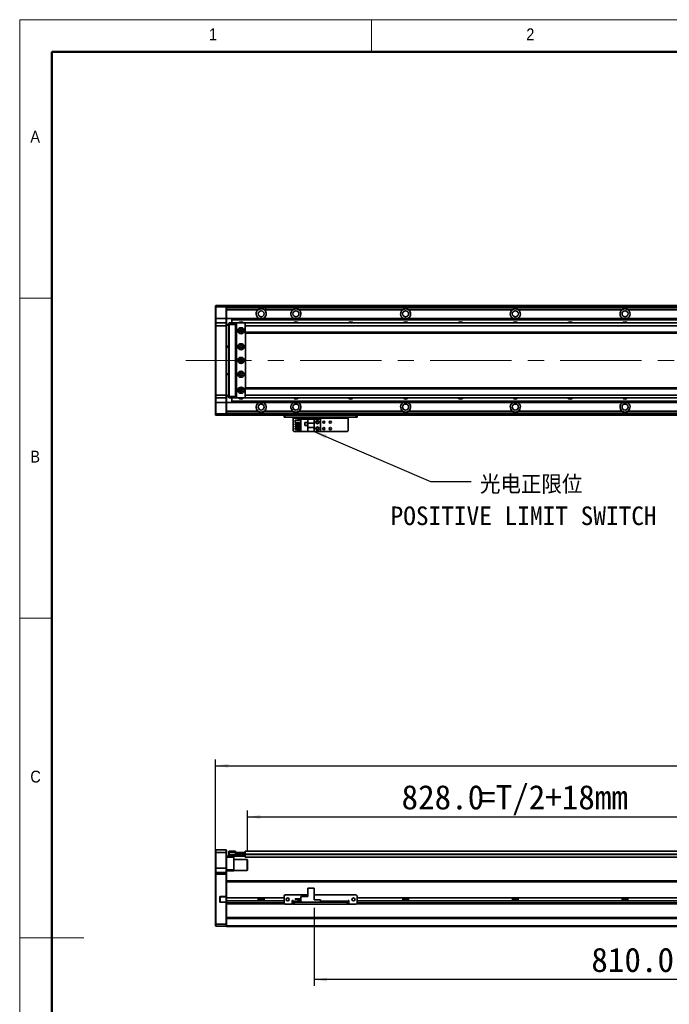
# Model space of a CAD drawing. Header units: millimetres. Extents: x 35 to 2905, y 35 to 2044.
# Tile 2 of 7: x 35 to 746, y 967 to 2044. Entities that reach past the tile are written whole.
import ezdxf

# ---------------------------------------------------------------- set-up
doc = ezdxf.new("R2010")
doc.units = ezdxf.units.MM
doc.header["$LTSCALE"] = 7
doc.linetypes.add('CENTERX2', pattern=[20.32, 12.7, -2.54, 2.54, -2.54])
doc.layers.add('黑色实线', color=7, linetype='Continuous')
doc.styles.add('SLDTEXTSTYLE1', font='Gothic.ttf', dxfattribs={"width": 0.913})
doc.styles.add('SLDTEXTSTYLE8', font='txt')
doc.styles.add('SLDTEXTSTYLE9', font='txt', dxfattribs={"bigfont": 'bigfont'})
doc.dimstyles.new('SLDDIMSTYLE2', dxfattribs={"dimtxt": 0.18, "dimasz": 14, "dimexe": 0, "dimexo": 0.0625, "dimgap": 0, "dimtad": 0, "dimtih": 1, "dimtoh": 1, "dimdec": 0, "dimrnd": 1e-09, "dimzin": 0, "dimdsep": 46, "dimtxsty": 'Standard', "dimsah": 1, "dimcen": 0.09, "dimadec": 0, "dimazin": 0, "dimtfac": 14, "dimtdec": 0, "dimtofl": 0, "dimtmove": 0, "dimatfit": 3, "dimfxl": 0, "dimfrac": 2, "dimtolj": 1, "dimtzin": 0, "dimarcsym": 0})
doc.dimstyles.new('SLDDIMSTYLE6', dxfattribs={"dimtxt": 26.6, "dimasz": 14, "dimexe": 0, "dimexo": 0.0625, "dimgap": 6.65, "dimtad": 2, "dimdec": 1, "dimrnd": 1e-09, "dimzin": 4, "dimdsep": 46, "dimtxsty": 'SLDTEXTSTYLE8', "dimsah": 1, "dimcen": 0.09, "dimadec": 0, "dimazin": 1, "dimtfac": 1, "dimtdec": 1, "dimtofl": 0, "dimtmove": 0, "dimatfit": 3, "dimfxl": 0, "dimfrac": 2, "dimtolj": 1, "dimtzin": 12, "dimarcsym": 0})

# ---------------------------------------------------------------- blocks, each defined once
blk = doc.blocks.new('SW_NOTE_7')
at = {"layer": '黑色实线', "color": 0, "attachment_point": 2}
for s, insert, char_height, style in [('光电正限位', (65.8, 6.8), 20.37, 'SLDTEXTSTYLE9'), ('POSITIVE LIMIT SWITCH', (57.5, -27.4), 20.373, 'SLDTEXTSTYLE8')]:
    blk.add_mtext(s, dxfattribs=dict(at, insert=insert, char_height=char_height, style=style))
blk = doc.blocks.new('_D_13')
at = {"layer": '黑色实线'}
for p, q in [((249.2, 1118.4), (249.2, 1234.9)), ((249.2, 1227.9), (2105.2, 1227.9)), ((2105.2, 1118.4), (2105.2, 1234.9))]:
    blk.add_line(p, q, dxfattribs=at)
for points in [[(249.2, 1227.9), (263.2, 1225.8), (263.2, 1230)], [(2105.2, 1227.9), (2091.2, 1230), (2091.2, 1225.8)]]:
    blk.add_solid(points, dxfattribs=at)
at = {"layer": '黑色实线', "insert": (1123, 1262.8), "char_height": 26.6, "attachment_point": 1, "style": 'SLDTEXTSTYLE8'}
blk.add_mtext('1856.0', dxfattribs=at)
blk = doc.blocks.new('_D_14')
at = {"layer": '黑色实线'}
for p, q in [((284.2, 1134.1), (284.2, 1178.9)), ((1112.2, 1140.9), (1112.2, 1178.9)), ((284.2, 1171.9), (1112.2, 1171.9))]:
    blk.add_line(p, q, dxfattribs=at)
for points in [[(284.2, 1171.9), (298.2, 1169.8), (298.2, 1174)], [(1112.2, 1171.9), (1098.2, 1174), (1098.2, 1169.8)]]:
    blk.add_solid(points, dxfattribs=at)
at = {"layer": '黑色实线', "char_height": 26.6, "attachment_point": 1, "style": 'SLDTEXTSTYLE8'}
for s, insert in [('828.0', (452.7, 1206.8)), ('=T/2+18mm', (537.5, 1206.8))]:
    blk.add_mtext(s, dxfattribs=dict(at, insert=insert))
blk = doc.blocks.new('_D_18')
at = {"layer": '黑色实线'}
for p, q in [((1167.2, 1080.1), (1167.2, 987)), ((357.2, 1072.4), (357.2, 987)), ((1167.2, 994), (357.2, 994))]:
    blk.add_line(p, q, dxfattribs=at)
for points in [[(357.2, 994), (371.2, 991.9), (371.2, 996.1)], [(1167.2, 994), (1153.2, 996.1), (1153.2, 991.9)]]:
    blk.add_solid(points, dxfattribs=at)
at = {"layer": '黑色实线', "insert": (660.3, 1028.9), "char_height": 26.6, "attachment_point": 1, "style": 'SLDTEXTSTYLE8'}
blk.add_mtext('810.0', dxfattribs=at)

msp = doc.modelspace()

# ---------------------------------------------------------------- linework, layer by layer
at = {"color": 7, "linetype": 'Continuous', "lineweight": 18}
for p, q in [((2905, 2044), (35, 2044)), ((35, 2044), (35, 35)), ((420, 2009), (420, 2044)), ((70, 2009), (2870, 2009)), ((70, 2009), (70, 70)), ((70, 1739.5), (35, 1739.5)), ((35, 1389.5), (70, 1389.5)), ((35, 1039.5), (105, 1039.5))]:
    msp.add_line(p, q, dxfattribs=at)
at = {"color": 7, "linetype": 'Continuous', "lineweight": 50}
for p, q in [((2870, 2009), (70, 2009)), ((70, 2009), (70, 70))]:
    msp.add_line(p, q, dxfattribs=at)
at = {"color": 7, "linetype": 'Continuous', "lineweight": 35}
for p, q in [((249.1638174, 1730.9431942), (249.4638076, 1731.2431956)), ((249.1638174, 1729.7431963), (249.1638174, 1730.9431942)), ((249.1638174, 1729.7431963), (249.4638076, 1729.7431963)), ((249.1638174, 1717.2431933), (249.1638174, 1729.7431963)), ((249.4638076, 1731.2431956), (249.4638076, 1729.7431963)), ((249.4638076, 1731.2431956), (260.8638069, 1731.2431956)), ((260.8638069, 1729.7431963), (249.4638076, 1729.7431963)), ((249.4638076, 1729.7431963), (249.4638076, 1717.2431933)), ((260.8638069, 1729.7431963), (260.8638069, 1731.2431956)), ((260.8638069, 1731.2431956), (261.1638119, 1730.9431942)), ((260.8638069, 1729.7431963), (261.1638119, 1729.7431963)), ((260.8638069, 1717.2431933), (260.8638069, 1729.7431963)), ((1137.6638224, 1731.2431956), (261.1638119, 1731.2431956)), ((261.1638119, 1731.2431956), (261.1638119, 1730.9431942)), ((261.1638119, 1730.9431942), (261.1638119, 1729.7431963)), ((1137.6638224, 1730.7431946), (261.1638119, 1730.7431946)), ((261.1638119, 1729.7431963), (261.1638119, 1717.2431933)), ((1137.6638224, 1728.7380571), (261.1638119, 1728.7380571)), ((295.9942331, 1726.7380567), (261.1638119, 1726.7380567)), ((333.9942207, 1726.7380567), (303.7932029, 1726.7380567)), ((303.7932029, 1725.2128372), (303.7932029, 1726.7380567)), ((317.1638062, 1731.0431959), (1137.6638224, 1731.0431959)), ((317.1638062, 1731.0431959), (317.1638062, 1730.8431963)), ((317.1638062, 1730.8431963), (1137.6638224, 1730.8431963)), ((317.1638062, 1730.7431946), (317.1638062, 1730.8431963)), ((453.9942255, 1726.7380567), (340.3333833, 1726.7380567)), ((573.9942601, 1726.7380567), (460.3333881, 1726.7380567)), ((693.9942648, 1726.7380567), (580.3333929, 1726.7380567)), ((813.99421, 1726.7380567), (700.3333976, 1726.7380567)), ((249.1638174, 1717.2431933), (249.4638076, 1717.2431933)), ((249.1638174, 1711.943193), (249.1638174, 1717.2431933)), ((249.4638076, 1717.2431933), (249.4638076, 1712.2431943)), ((260.8638069, 1717.2431933), (249.4638076, 1717.2431933)), ((260.8638069, 1712.2431943), (260.8638069, 1717.2431933)), ((260.8638069, 1717.2431933), (261.1638119, 1717.2431933)), ((261.1638119, 1717.2431933), (261.1638119, 1711.943193)), ((267.1638241, 1717.2380561), (261.1638119, 1717.2380561)), ((267.1638241, 1717.2380561), (1112.1637633, 1717.2380561)), ((267.1638241, 1717.2380561), (267.1638241, 1716.945036)), ((267.1638241, 1716.945036), (1112.1637633, 1716.945036)), ((267.1638241, 1716.945036), (267.1638241, 1716.0461756)), ((267.1638241, 1716.0461756), (1112.1637633, 1716.0461756)), ((267.1638241, 1716.0461756), (267.1638241, 1715.7531554)), ((267.1638241, 1715.7531554), (1112.1637633, 1715.7531554)), ((267.1638241, 1715.7531554), (267.1638241, 1712.2431943)), ((249.4638076, 1712.2431943), (249.1638174, 1711.943193)), ((249.1638174, 1709.2431957), (249.1638174, 1711.943193)), ((249.1638174, 1633.2431944), (249.1638174, 1709.2431957)), ((249.4638076, 1709.2431957), (249.1638174, 1709.2431957)), ((249.4638076, 1712.2431943), (249.4638076, 1709.2431957)), ((249.4638076, 1712.2431943), (260.8638069, 1712.2431943)), ((249.4638076, 1709.2431957), (249.4638076, 1633.2431944)), ((260.8638069, 1709.2431957), (249.4638076, 1709.2431957)), ((260.8638069, 1709.2431957), (260.8638069, 1712.2431943)), ((260.8638069, 1712.2431943), (261.1638119, 1711.943193)), ((260.8638069, 1633.2431944), (260.8638069, 1709.2431957)), ((260.8638069, 1709.2431957), (261.1638119, 1709.2431957)), ((261.1638119, 1711.943193), (261.1638119, 1709.2431957)), ((261.1638119, 1710.743195), (263.6638095, 1710.743195)), ((263.6638095, 1709.743193), (261.1638119, 1709.743193)), ((261.1638119, 1709.2431957), (261.1638119, 1633.2431944)), ((263.6638095, 1711.943193), (263.9637997, 1712.2431943)), ((263.6638095, 1710.743195), (263.6638095, 1711.943193)), ((263.6638095, 1631.7431951), (263.6638095, 1710.743195)), ((263.6638095, 1710.743195), (263.9637997, 1710.743195)), ((263.9637997, 1712.2431943), (263.9637997, 1710.743195)), ((263.9637997, 1712.2431943), (271.1638024, 1712.2431943)), ((271.1638024, 1710.743195), (263.9637997, 1710.743195)), ((263.9637997, 1710.743195), (263.9637997, 1631.7431951)), ((271.1638024, 1712.2431943), (271.1638024, 1710.743195)), ((271.1638024, 1712.2431943), (272.6638129, 1712.2431943)), ((272.3638227, 1711.943193), (271.1638024, 1711.943193)), ((271.1638024, 1710.743195), (271.1638024, 1631.7431951)), ((272.1638193, 1710.243194), (271.6638258, 1710.243194)), ((271.6638258, 1710.243194), (271.6638258, 1632.2431961)), ((272.6638129, 1712.2431943), (272.1638193, 1711.7431933)), ((272.1638193, 1711.7431933), (272.1638193, 1630.7431931)), ((281.6638162, 1712.2431943), (272.6638129, 1712.2431943)), ((278.3094456, 1704.2431949), (276.0181537, 1704.2431949)), ((282.1638098, 1711.7431933), (281.6638162, 1712.2431943)), ((2072.6638844, 1712.2431943), (281.6638162, 1712.2431943)), ((281.6638162, 1711.6048696), (281.6638162, 1709.243192)), ((2072.6638844, 1709.243192), (281.6638162, 1709.243192)), ((281.6638162, 1709.243192), (281.6638162, 1702.2431908)), ((2072.6638844, 1702.2431908), (281.6638162, 1702.2431908)), ((281.6638162, 1702.2431908), (281.6638162, 1701.2431907)), ((282.1638098, 1711.6048696), (282.1638098, 1711.7431933)), ((281.6638162, 1701.2431907), (2072.6638844, 1701.2431907)), ((282.1638098, 1641.2431995), (282.1638098, 1701.2431925)), ((261.1638119, 1686.7431948), (263.6638095, 1686.7431948)), ((263.6638095, 1685.7431946), (261.1638119, 1685.7431946)), ((261.1638119, 1656.7431936), (263.6638095, 1656.7431936)), ((263.6638095, 1655.7431953), (261.1638119, 1655.7431953)), ((276.0181537, 1638.2431934), (278.3094456, 1638.2431934)), ((2072.6638844, 1641.2431957), (281.6638162, 1641.2431957)), ((281.6638162, 1641.2431957), (281.6638162, 1640.2431974)), ((2072.6638844, 1640.2431974), (281.6638162, 1640.2431974)), ((281.6638162, 1640.2431974), (281.6638162, 1633.2431981)), ((249.4638076, 1633.2431944), (249.1638174, 1633.2431944)), ((249.1638174, 1630.5431934), (249.1638174, 1633.2431944)), ((249.4638076, 1630.2431958), (249.1638174, 1630.5431934)), ((249.1638174, 1625.2431931), (249.1638174, 1630.5431934)), ((249.4638076, 1633.2431944), (260.8638069, 1633.2431944)), ((249.4638076, 1633.2431944), (249.4638076, 1630.2431958)), ((260.8638069, 1630.2431958), (249.4638076, 1630.2431958)), ((249.4638076, 1630.2431958), (249.4638076, 1625.2431931)), ((260.8638069, 1633.2431944), (261.1638119, 1633.2431944)), ((260.8638069, 1630.2431958), (260.8638069, 1633.2431944)), ((260.8638069, 1630.2431958), (261.1638119, 1630.5431934)), ((260.8638069, 1625.2431931), (260.8638069, 1630.2431958)), ((261.1638119, 1633.2431944), (261.1638119, 1630.5431934)), ((261.1638119, 1632.7431934), (263.6638095, 1632.7431934)), ((263.6638095, 1631.7431951), (261.1638119, 1631.7431951)), ((261.1638119, 1630.5431934), (261.1638119, 1625.2431931)), ((263.6638095, 1631.7431951), (263.9637997, 1631.7431951)), ((263.6638095, 1630.5431934), (263.6638095, 1631.7431951)), ((263.6638095, 1630.5431934), (263.9637997, 1630.2431958)), ((263.9637997, 1631.7431951), (271.1638024, 1631.7431951)), ((263.9637997, 1631.7431951), (263.9637997, 1630.2431958)), ((271.1638024, 1630.2431958), (263.9637997, 1630.2431958)), ((267.1638241, 1630.2431958), (267.1638241, 1626.733231)), ((267.1638241, 1626.733231), (1112.1637633, 1626.733231)), ((267.1638241, 1626.733231), (267.1638241, 1626.4402146)), ((267.1638241, 1626.4402146), (1112.1637633, 1626.4402146)), ((267.1638241, 1626.4402146), (267.1638241, 1625.5413504)), ((271.1638024, 1631.7431951), (271.1638024, 1630.2431958)), ((271.1638024, 1630.5431934), (272.3638227, 1630.5431934)), ((272.6638129, 1630.2431958), (271.1638024, 1630.2431958)), ((271.6638258, 1632.2431961), (272.1638193, 1632.2431961)), ((272.1638193, 1630.7431931), (272.6638129, 1630.2431958)), ((272.6638129, 1630.2431958), (281.6638162, 1630.2431958)), ((2072.6638844, 1633.2431981), (281.6638162, 1633.2431981)), ((281.6638162, 1633.2431981), (281.6638162, 1630.8815206)), ((281.6638162, 1630.2431958), (282.1638098, 1630.7431931)), ((2072.6638844, 1630.2431958), (281.6638162, 1630.2431958)), ((282.1638098, 1630.7431931), (282.1638098, 1630.8815206)), ((249.4638076, 1625.2431931), (249.1638174, 1625.2431931)), ((249.1638174, 1612.7431939), (249.1638174, 1625.2431931)), ((260.8638069, 1625.2431931), (249.4638076, 1625.2431931)), ((249.4638076, 1625.2431931), (249.4638076, 1612.7431939)), ((261.1638119, 1625.2431931), (260.8638069, 1625.2431931)), ((260.8638069, 1612.7431939), (260.8638069, 1625.2431931)), ((267.1638241, 1625.248334), (261.1638119, 1625.248334)), ((261.1638119, 1625.2431931), (261.1638119, 1612.7431939)), ((295.9942331, 1615.7483334), (261.1638119, 1615.7483334)), ((267.1638241, 1625.5413504), (1112.1637633, 1625.5413504)), ((267.1638241, 1625.5413504), (267.1638241, 1625.248334)), ((267.1638241, 1625.248334), (1112.1637633, 1625.248334)), ((333.9942207, 1615.7483334), (302.3333957, 1615.7483334)), ((453.9942255, 1615.7483334), (340.3333833, 1615.7483334)), ((573.9942601, 1615.7483334), (460.3333881, 1615.7483334)), ((693.9942648, 1615.7483334), (580.3333929, 1615.7483334)), ((813.99421, 1615.7483334), (700.3333976, 1615.7483334)), ((249.4638076, 1612.7431939), (249.1638174, 1612.7431939)), ((249.1638174, 1611.5431922), (249.1638174, 1612.7431939)), ((249.4638076, 1611.2431945), (249.1638174, 1611.5431922)), ((249.4638076, 1612.7431939), (260.8638069, 1612.7431939)), ((249.4638076, 1612.7431939), (249.4638076, 1611.2431945)), ((260.8638069, 1611.2431945), (249.4638076, 1611.2431945)), ((261.1638119, 1612.7431939), (260.8638069, 1612.7431939)), ((260.8638069, 1611.2431945), (260.8638069, 1612.7431939)), ((261.1638119, 1611.5431922), (260.8638069, 1611.2431945)), ((1167.16383, 1613.7483331), (261.1638119, 1613.7483331)), ((261.1638119, 1612.7431939), (261.1638119, 1611.5431922)), ((261.1638119, 1611.5431922), (261.1638119, 1611.2431945)), ((1167.16383, 1611.2431945), (261.1638119, 1611.2431945)), ((324.1638055, 1609.2431979), (324.1638055, 1611.2431945)), ((325.1638224, 1609.2431979), (324.1638055, 1609.2431979)), ((325.1638224, 1611.2431945), (325.1638224, 1609.2431979)), ((403.1638017, 1609.2431979), (325.1638224, 1609.2431979)), ((334.1638258, 1609.2431979), (334.1638258, 1608.2431959)), ((334.1638258, 1608.2431959), (394.1637983, 1608.2431959)), ((334.1638258, 1594.4431933), (334.1638258, 1608.2431959)), ((336.46382, 1603.3031928), (336.46382, 1605.8031978)), ((336.46382, 1605.8031978), (342.6638057, 1605.8031978)), ((338.863801, 1606.7431929), (342.6638057, 1606.7431929)), ((338.863801, 1605.8031978), (338.863801, 1606.7431929)), ((342.6638057, 1593.4431912), (342.6638057, 1607.0431979)), ((342.6638057, 1607.0431979), (350.2138069, 1607.0431979)), ((350.2138069, 1607.0431979), (350.2138069, 1602.7431922)), ((357.1637979, 1607.0431979), (350.2138069, 1607.0431979)), ((357.1637979, 1602.7431922), (357.1637979, 1607.0431979)), ((364.1637971, 1607.0431979), (357.1637979, 1607.0431979)), ((364.1637971, 1607.0431979), (364.1637971, 1593.4431912)), ((394.1637983, 1608.2431959), (394.1637983, 1609.2431979)), ((394.1637983, 1608.2431959), (394.1637983, 1594.4431933)), ((403.1638017, 1609.2431979), (403.1638017, 1611.2431945)), ((404.1638186, 1609.2431979), (403.1638017, 1609.2431979)), ((404.1638186, 1611.2431945), (404.1638186, 1609.2431979)), ((334.1638258, 1594.4431933), (335.1638129, 1593.4431912)), ((336.46382, 1603.3031928), (342.6638057, 1603.3031928)), ((336.46382, 1602.263196), (342.6638057, 1602.263196)), ((336.46382, 1600.763193), (336.46382, 1602.263196)), ((336.46382, 1600.763193), (342.6638057, 1600.763193)), ((336.46382, 1598.2231932), (336.46382, 1599.7231962)), ((336.46382, 1599.7231962), (342.6638057, 1599.7231962)), ((336.46382, 1598.2231932), (342.6638057, 1598.2231932)), ((336.46382, 1595.6831934), (336.46382, 1597.1831964)), ((336.46382, 1597.1831964), (342.6638057, 1597.1831964)), ((336.46382, 1595.6831934), (342.6638057, 1595.6831934)), ((338.863801, 1602.263196), (338.863801, 1603.3031928)), ((338.863801, 1599.7231962), (338.863801, 1600.763193)), ((338.863801, 1597.1831964), (338.863801, 1598.2231932)), ((338.863801, 1593.7431963), (338.863801, 1595.6831934)), ((349.963825, 1603.3431949), (346.7638006, 1603.3431949)), ((346.7638006, 1603.3431949), (346.7638006, 1600.1431929)), ((346.7638006, 1600.1431929), (349.963825, 1600.1431929)), ((349.8638084, 1603.2431932), (346.8638172, 1603.2431932)), ((346.8638172, 1603.2431932), (346.8638172, 1600.2431946)), ((346.8638172, 1600.2431946), (349.8638084, 1600.2431946)), ((349.8638084, 1600.2431946), (349.8638084, 1603.2431932)), ((349.963825, 1600.1431929), (349.963825, 1603.3431949)), ((357.1637979, 1602.7431922), (350.2138069, 1602.7431922)), ((350.2138069, 1597.743197), (350.2138069, 1602.7431922)), ((350.2138069, 1597.743197), (357.1637979, 1597.743197)), ((350.2138069, 1597.743197), (350.2138069, 1593.4431912)), ((357.1637979, 1602.7431922), (357.1637979, 1597.743197)), ((357.1637979, 1593.4431912), (357.1637979, 1597.743197)), ((393.1638112, 1593.4431912), (394.1637983, 1594.4431933)), ((342.6638057, 1593.4431912), (335.1638129, 1593.4431912)), ((338.863801, 1593.7431963), (342.6638057, 1593.7431963)), ((342.6638057, 1593.4431912), (350.2138069, 1593.4431912)), ((350.2138069, 1593.4431912), (357.1637979, 1593.4431912)), ((364.1637971, 1593.4431912), (357.1637979, 1593.4431912)), ((393.1638112, 1593.4431912), (364.1637971, 1593.4431912)), ((249.4638076, 1135.970193), (249.1638174, 1135.6701879)), ((249.1638174, 1132.9701869), (249.1638174, 1135.6701879)), ((249.4638076, 1132.9701869), (249.1638174, 1132.9701869)), ((249.1638174, 1115.9701897), (249.1638174, 1132.9701869)), ((249.4638076, 1135.970193), (249.4638076, 1132.9701869)), ((249.4638076, 1135.970193), (260.8638069, 1135.970193)), ((260.8638069, 1132.9701869), (249.4638076, 1132.9701869)), ((249.4638076, 1132.9701869), (249.4638076, 1115.9701897)), ((260.8638069, 1132.9701869), (260.8638069, 1135.970193)), ((260.8638069, 1135.970193), (261.1638119, 1135.6701879)), ((260.8638069, 1115.9701897), (260.8638069, 1132.9701869)), ((260.8638069, 1132.9701869), (261.1638119, 1132.9701869)), ((261.1638119, 1135.6701879), (261.1638119, 1132.9701869)), ((261.1638119, 1132.9701869), (261.1638119, 1115.9701897)), ((263.6638095, 1134.1701923), (263.9637997, 1134.47019)), ((263.6638095, 1132.9701869), (263.6638095, 1134.1701923)), ((263.6638095, 1132.9701869), (263.9637997, 1132.9701869)), ((263.6638095, 1130.4701893), (263.6638095, 1132.9701869)), ((263.9637997, 1134.47019), (263.9637997, 1132.9701869)), ((263.9637997, 1134.47019), (271.1638024, 1134.47019)), ((263.9637997, 1132.9701869), (263.9637997, 1130.4701893)), ((271.1638024, 1132.9701869), (263.9637997, 1132.9701869)), ((271.1638024, 1134.47019), (271.1638024, 1132.9701869)), ((271.1638024, 1130.6701927), (271.1638024, 1132.9701869)), ((271.1638024, 1130.9701903), (281.363826, 1130.9701903)), ((271.6638258, 1131.1701862), (272.1638193, 1131.1701862)), ((271.6638258, 1130.9701903), (271.6638258, 1131.1701862)), ((272.1638193, 1131.1701862), (272.1638193, 1133.1701903)), ((272.1638193, 1133.1701903), (272.6638129, 1133.1701903)), ((272.6638129, 1131.1701862), (272.1638193, 1131.1701862)), ((272.6638129, 1133.1701903), (272.6638129, 1131.1701862)), ((272.6638129, 1133.1701903), (281.6638162, 1133.1701903)), ((272.6638129, 1131.1701862), (281.6638162, 1131.1701862)), ((281.363826, 1130.9701903), (281.363826, 1130.6701927)), ((281.363826, 1130.9701903), (281.6638162, 1130.6701927)), ((281.363826, 1130.9701903), (281.6638162, 1130.9701903)), ((2072.6638844, 1134.3201874), (281.6638162, 1134.3201874)), ((281.6638162, 1134.3201874), (281.6638162, 1133.1701903)), ((281.6638162, 1131.1701862), (281.6638162, 1133.1701903)), ((281.6638162, 1133.1701903), (282.1638098, 1133.1701903)), ((281.6638162, 1131.3201888), (281.6638162, 1130.8201878)), ((282.1638098, 1133.1701903), (282.1638098, 1132.9785018)), ((261.1638119, 1128.9701863), (263.9637997, 1128.9701863)), ((269.1637983, 1127.9701917), (261.1638119, 1127.9701917)), ((263.6638095, 1129.2701913), (263.6638095, 1130.4701893)), ((263.9637997, 1130.4701893), (263.6638095, 1130.4701893)), ((263.9637997, 1128.9701863), (263.6638095, 1129.2701913)), ((263.9637997, 1130.4701893), (281.363826, 1130.4701893)), ((263.9637997, 1130.4701893), (263.9637997, 1128.9701863)), ((281.363826, 1128.9701863), (263.9637997, 1128.9701863)), ((269.1637983, 1128.9701863), (269.1637983, 1127.9701917)), ((269.1637983, 1127.9701917), (269.1637983, 1113.9701894)), ((283.8638237, 1125.4701903), (269.1637983, 1125.4701903)), ((281.363826, 1130.6701927), (271.1638024, 1130.6701927)), ((281.363826, 1130.4701893), (281.363826, 1130.6701927)), ((281.363826, 1130.6701927), (281.6638162, 1130.6701927)), ((281.363826, 1128.9701863), (281.363826, 1130.4701893)), ((281.363826, 1130.4701893), (281.6638162, 1130.4701893)), ((281.363826, 1128.9701863), (281.6638162, 1129.2701913)), ((281.6638162, 1130.8201878), (281.6638162, 1127.8201891)), ((1112.1637633, 1127.8201891), (281.6638162, 1127.8201891)), ((284.1638138, 1125.170189), (283.8638237, 1125.4701903)), ((283.8638237, 1113.4701884), (283.8638237, 1125.4701903)), ((284.1638138, 1125.170189), (284.1638138, 1113.7701897)), ((249.4638076, 1115.9701897), (249.1638174, 1115.9701897)), ((249.1638174, 1110.6701894), (249.1638174, 1115.9701897)), ((249.4638076, 1110.9701908), (249.1638174, 1110.6701894)), ((249.1638174, 1109.4701914), (249.1638174, 1110.6701894)), ((249.4638076, 1109.4701914), (249.1638174, 1109.4701914)), ((249.1638174, 1054.5944544), (249.1638174, 1109.4701914)), ((249.4638076, 1115.9701897), (249.4638076, 1110.9701908)), ((260.8638069, 1115.9701897), (249.4638076, 1115.9701897)), ((249.4638076, 1110.9701908), (249.4638076, 1109.4701914)), ((249.4638076, 1110.9701908), (260.8638069, 1110.9701908)), ((260.8638069, 1109.4701914), (249.4638076, 1109.4701914)), ((249.4638076, 1109.4701914), (249.4638076, 1054.4701899)), ((260.8638069, 1110.9701908), (260.8638069, 1115.9701897)), ((261.1638119, 1115.9701897), (260.8638069, 1115.9701897)), ((260.8638069, 1109.4701914), (260.8638069, 1110.9701908)), ((261.1638119, 1110.6701894), (260.8638069, 1110.9701908)), ((261.1638119, 1109.4701914), (260.8638069, 1109.4701914)), ((260.8638069, 1084.8201895), (260.8638069, 1109.4701914)), ((261.1638119, 1115.9701897), (261.1638119, 1110.6701894)), ((261.1638119, 1113.9701894), (269.1637983, 1113.9701894)), ((269.1637983, 1112.9701911), (261.1638119, 1112.9701911)), ((261.1638119, 1110.6701894), (261.1638119, 1109.4701914)), ((261.1638119, 1109.4701914), (261.1638119, 1101.6243389)), ((269.1637983, 1113.9701894), (269.1637983, 1112.9701911)), ((269.1637983, 1113.4701884), (283.8638237, 1113.4701884)), ((283.8638237, 1113.4701884), (284.1638138, 1113.7701897)), ((1167.16383, 1101.9101953), (261.1638119, 1101.9101953)), ((261.1638119, 1101.6243389), (261.1638119, 1100.9101933)), ((261.1638119, 1083.3670823), (261.1638119, 1100.9101933)), ((267.1638241, 1101.9701911), (1117.313843, 1101.9701911)), ((267.1638241, 1101.9701911), (267.1638241, 1101.9101953)), ((350.2138069, 1094.1670826), (350.2138069, 1084.8670835)), ((350.2138069, 1094.1670826), (357.1637979, 1094.1670826)), ((357.1637979, 1094.1670826), (357.1637979, 1081.2670822)), ((253.8638076, 1084.020189), (254.1638126, 1084.020189)), ((253.8638076, 1084.020189), (253.8638076, 1079.3201896)), ((253.8638076, 1079.3201896), (254.1638126, 1079.3201896)), ((254.1638126, 1079.3201896), (254.1638126, 1084.020189)), ((254.6638062, 1084.8201895), (254.6638062, 1084.5201901)), ((260.8638069, 1084.8201895), (254.6638062, 1084.8201895)), ((254.6638062, 1084.5201901), (260.7395461, 1084.5201901)), ((254.6638062, 1078.52019), (254.6638062, 1078.8201895)), ((260.7395461, 1078.8201895), (254.6638062, 1078.8201895)), ((254.6638062, 1078.52019), (260.8638069, 1078.52019)), ((260.8638069, 1084.8201895), (260.7395461, 1084.5201901)), ((260.7395461, 1084.5201901), (260.8638069, 1084.5201901)), ((260.7395461, 1078.8201895), (260.8638069, 1078.52019)), ((260.8638069, 1078.8201895), (260.7395461, 1078.8201895)), ((261.1638119, 1084.8201895), (260.8638069, 1084.8201895)), ((260.8638069, 1084.5201901), (261.1638119, 1084.8201895)), ((260.8638069, 1084.5201901), (260.8638069, 1078.8201895)), ((260.8638069, 1078.8201895), (261.1638119, 1078.52019)), ((260.8638069, 1054.4701899), (260.8638069, 1078.52019)), ((260.8638069, 1078.52019), (261.1638119, 1078.52019)), ((324.1638055, 1083.3670823), (261.1638119, 1083.3670823)), ((261.1638119, 1079.9670825), (261.1638119, 1083.3670823)), ((324.1638055, 1079.9670825), (261.1638119, 1079.9670825)), ((261.1638119, 1077.9101895), (261.1638119, 1079.9670825)), ((261.1638119, 1077.9101895), (261.1638119, 1077.1960467)), ((261.1638119, 1077.1960467), (261.1638119, 1061.6243328)), ((295.9942331, 1083.3670823), (295.9942331, 1079.9670825)), ((302.3333957, 1081.967541), (295.9942331, 1081.967541)), ((302.3333957, 1079.9670825), (302.3333957, 1083.3670823)), ((325.1638224, 1086.6670823), (324.1638055, 1085.6670821)), ((324.1638055, 1085.6670821), (324.1638055, 1077.6670827)), ((324.1638055, 1077.6670827), (325.1638224, 1076.6670825)), ((350.2138069, 1086.6670823), (325.1638224, 1086.6670823)), ((334.1638258, 1080.6670832), (333.1638088, 1080.6670832)), ((333.1638088, 1080.6670832), (333.1638088, 1076.6670825)), ((334.1638258, 1079.9670825), (333.1638088, 1079.9670825)), ((333.9942207, 1080.6670832), (333.9942207, 1079.9670825)), ((334.1638258, 1079.667083), (334.1638258, 1080.6670832)), ((334.1638258, 1079.667083), (334.1638258, 1078.6670829)), ((334.1638258, 1076.6670825), (334.1638258, 1078.6670829)), ((334.1638258, 1078.6670829), (335.1638129, 1078.6670829)), ((335.1638129, 1078.6670829), (335.1638129, 1076.6670825)), ((393.1638112, 1078.6670829), (335.1638129, 1078.6670829)), ((336.46382, 1081.917082), (336.46382, 1082.2170833)), ((336.46382, 1082.2170833), (342.6638057, 1082.2170833)), ((336.46382, 1081.917082), (342.6638057, 1081.917082)), ((338.863801, 1079.2670828), (338.863801, 1079.9670825)), ((338.863801, 1079.9670825), (342.6638057, 1079.9670825)), ((338.863801, 1079.2670828), (342.6638057, 1079.2670828)), ((342.6638057, 1078.6670829), (342.6638057, 1084.8670835)), ((342.6638057, 1084.8670835), (350.2138069, 1084.8670835)), ((342.6638057, 1078.6670829), (364.1637971, 1078.6670829)), ((403.1638017, 1086.6670823), (357.1637979, 1086.6670823)), ((364.1637971, 1081.2670822), (357.1637979, 1081.2670822)), ((364.1637971, 1078.6670829), (364.1637971, 1081.2670822)), ((393.1638112, 1076.6670825), (393.1638112, 1078.6670829)), ((393.1638112, 1078.6670829), (394.1637983, 1078.6670829)), ((395.1638153, 1080.6670832), (394.1637983, 1080.6670832)), ((394.1637983, 1080.6670832), (394.1637983, 1079.667083)), ((395.1638153, 1079.9670825), (394.1637983, 1079.9670825)), ((394.1637983, 1078.6670829), (394.1637983, 1079.667083)), ((394.1637983, 1078.6670829), (394.1637983, 1076.6670825)), ((395.1638153, 1076.6670825), (395.1638153, 1080.6670832)), ((404.1638186, 1085.6670821), (403.1638017, 1086.6670823)), ((403.1638017, 1076.6670825), (404.1638186, 1077.6670827)), ((404.1638186, 1077.6670827), (404.1638186, 1085.6670821)), ((1950.1638224, 1083.3670823), (404.1638186, 1083.3670823)), ((1950.1638224, 1079.9670825), (404.1638186, 1079.9670825)), ((453.9942255, 1083.3670823), (453.9942255, 1079.9670825)), ((460.3333881, 1081.967541), (453.9942255, 1081.967541)), ((460.3333881, 1079.9670825), (460.3333881, 1083.3670823)), ((573.9942601, 1083.3670823), (573.9942601, 1079.9670825)), ((580.3333929, 1081.967541), (573.9942601, 1081.967541)), ((580.3333929, 1079.9670825), (580.3333929, 1083.3670823)), ((693.9942648, 1083.3670823), (693.9942648, 1079.9670825)), ((700.3333976, 1081.967541), (693.9942648, 1081.967541)), ((700.3333976, 1079.9670825), (700.3333976, 1083.3670823)), ((324.9206951, 1076.9101903), (261.1638119, 1076.9101903)), ((325.1638224, 1076.6670825), (333.1638088, 1076.6670825)), ((334.1638258, 1076.9101903), (333.1638088, 1076.9101903)), ((335.1638129, 1076.6670825), (334.1638258, 1076.6670825)), ((393.1638112, 1076.6670825), (335.1638129, 1076.6670825)), ((394.1637983, 1076.6670825), (393.1638112, 1076.6670825)), ((395.1638153, 1076.9101903), (394.1637983, 1076.9101903)), ((395.1638153, 1076.6670825), (403.1638017, 1076.6670825)), ((1950.9206822, 1076.9101903), (403.406929, 1076.9101903)), ((2093.1638291, 1061.91019), (261.1638119, 1061.91019)), ((261.1638119, 1061.6243328), (261.1638119, 1060.9101898)), ((2093.1638291, 1060.9101898), (261.1638119, 1060.9101898)), ((261.1638119, 1052.9701896), (261.1638119, 1060.9101898)), ((249.1638174, 1054.5944544), (249.4638076, 1054.4701899)), ((249.1638174, 1052.77019), (249.1638174, 1054.5944544)), ((249.1638174, 1052.77019), (249.4638076, 1052.4701895)), ((249.4638076, 1054.4701899), (249.4638076, 1052.4701895)), ((249.4638076, 1054.4701899), (260.8638069, 1054.4701899)), ((260.8638069, 1052.4701895), (249.4638076, 1052.4701895)), ((261.1638119, 1054.5944544), (260.8638069, 1054.4701899)), ((260.8638069, 1052.4701895), (260.8638069, 1054.4701899)), ((261.1638119, 1052.77019), (260.8638069, 1052.4701895)), ((2093.1638291, 1052.9701896), (261.1638119, 1052.9701896)), ((261.1638119, 1051.9701895), (261.1638119, 1052.9701896)), ((2093.1638291, 1051.9701895), (261.1638119, 1051.9701895))]:
    msp.add_line(p, q, dxfattribs=at)
at = {"color": 8, "linetype": 'Continuous', "lineweight": 35}
for p, q in [((1137.6638224, 1730.2431936), (261.1638119, 1730.2431936)), ((1167.16383, 1612.2431928), (261.1638119, 1612.2431928)), ((1112.1637633, 1131.3201888), (281.6638162, 1131.3201888)), ((1112.1637633, 1130.8201878), (281.6638162, 1130.8201878)), ((1167.16383, 1100.9101933), (261.1638119, 1100.9101933)), ((324.1638055, 1077.9101895), (261.1638119, 1077.9101895)), ((334.1638258, 1077.9101895), (333.1638088, 1077.9101895)), ((338.863801, 1079.667083), (334.1638258, 1079.667083)), ((394.1637983, 1079.667083), (364.1637971, 1079.667083)), ((395.1638153, 1077.9101895), (394.1637983, 1077.9101895)), ((1950.1638224, 1077.9101895), (404.1638186, 1077.9101895))]:
    msp.add_line(p, q, dxfattribs=at)
at = {"color": 7, "linetype": 'Continuous', "lineweight": 35}
for centre, radius in [((299.1638119, 1722.2431945), 3.3), ((337.1638119, 1722.2431945), 3.3), ((457.1638119, 1722.2431945), 3.3), ((577.1638119, 1722.2431945), 3.3), ((697.1638119, 1722.2431945), 3.3), ((277.1638119, 1703.7431945), 3.36), ((277.1638119, 1703.7431945), 1.7), ((277.1638119, 1703.7431945), 1.6), ((277.1638119, 1703.7431945), 1.25), ((277.1638119, 1686.2431945), 3.36), ((277.1638119, 1686.2431945), 1.7), ((277.1638119, 1686.2431945), 1.6), ((277.1638119, 1686.2431945), 1.25), ((277.1638119, 1671.2431945), 3.36), ((277.1638119, 1671.2431945), 1.7), ((277.1638119, 1671.2431945), 1.6), ((277.1638119, 1671.2431945), 1.25), ((277.1638119, 1656.2431945), 3.36), ((277.1638119, 1656.2431945), 1.7), ((277.1638119, 1656.2431945), 1.6), ((277.1638119, 1656.2431945), 1.25), ((277.1638119, 1638.7431945), 3.36), ((277.1638119, 1638.7431945), 1.7), ((277.1638119, 1638.7431945), 1.6), ((277.1638119, 1638.7431945), 1.25), ((299.1638119, 1620.2431945), 3.3), ((337.1638119, 1620.2431945), 3.3), ((457.1638119, 1620.2431945), 3.3), ((577.1638119, 1620.2431945), 3.3), ((697.1638119, 1620.2431945), 3.3), ((360.6638119, 1603.7431945), 1.75), ((360.6638119, 1603.7431945), 1.25), ((367.6638119, 1603.7431945), 1.25), ((374.6638119, 1603.7431945), 1.25), ((360.6638119, 1596.7431945), 1.75), ((360.6638119, 1596.7431945), 1.25), ((367.6638119, 1596.7431945), 1.25), ((374.6638119, 1596.7431945), 1.25), ((328.1638119, 1081.6670829), 1.7), ((400.1638119, 1081.6670829), 1.7)]:
    msp.add_circle(centre, radius, dxfattribs=at)
for centre, radius, start, end in [((299.1638119, 1722.2431945), 5.5, 125.1897877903, 245.5088204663), ((299.1638119, 1722.2431945), 5.5, 294.4911795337, 32.679209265), ((337.1638119, 1722.2431945), 5.5, 125.1897877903, 245.5088204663), ((337.1638119, 1722.2431945), 5.5, 294.4911795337, 54.8102122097), ((457.1638119, 1722.2431945), 5.5, 125.1897877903, 245.5088204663), ((457.1638119, 1722.2431945), 5.5, 294.4911795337, 54.8102122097), ((577.1638119, 1722.2431945), 5.5, 125.1897877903, 245.5088204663), ((577.1638119, 1722.2431945), 5.5, 294.4911795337, 54.8102122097), ((697.1638119, 1722.2431945), 5.5, 125.1897877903, 245.5088204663), ((697.1638119, 1722.2431945), 5.5, 294.4911795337, 54.8102122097), ((277.1638119, 1709.7380565), 3.75, 41.9157254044, 138.0842745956), ((337.1638119, 1709.7380565), 3.75, 41.9157203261, 138.0842796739), ((397.1638119, 1709.7380565), 3.75, 41.9157203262, 138.0842796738), ((457.1638119, 1709.7380565), 3.75, 41.9157203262, 138.0842796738), ((517.1638119, 1709.7380565), 3.75, 41.9157203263, 138.0842796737), ((577.1638119, 1709.7380565), 3.75, 41.9157203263, 138.0842796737), ((637.1638119, 1709.7380565), 3.75, 41.9157203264, 138.0842796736), ((697.1638119, 1709.7380565), 3.75, 41.9157203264, 138.0842796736), ((277.1638119, 1632.7483326), 3.75, 221.9157254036, 318.0842745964), ((337.1638119, 1632.7483326), 3.75, 221.9157203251, 318.0842796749), ((397.1638119, 1632.7483326), 3.75, 221.9157203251, 318.0842796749), ((457.1638119, 1632.7483326), 3.75, 221.9157203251, 318.0842796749), ((517.1638119, 1632.7483326), 3.75, 221.9157203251, 318.0842796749), ((577.1638119, 1632.7483326), 3.75, 221.9157203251, 318.0842796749), ((637.1638119, 1632.7483326), 3.75, 221.9157203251, 318.0842796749), ((697.1638119, 1632.7483326), 3.75, 221.9157203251, 318.0842796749), ((299.1638119, 1620.2431945), 5.5, 114.4911795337, 234.8102122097), ((299.1638119, 1620.2431945), 5.5, 305.1897877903, 65.5088204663), ((337.1638119, 1620.2431945), 5.5, 114.4911795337, 234.8102122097), ((337.1638119, 1620.2431945), 5.5, 305.1897877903, 65.5088204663), ((457.1638119, 1620.2431945), 5.5, 114.4911795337, 234.8102122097), ((457.1638119, 1620.2431945), 5.5, 305.1897877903, 65.5088204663), ((577.1638119, 1620.2431945), 5.5, 114.4911795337, 234.8102122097), ((577.1638119, 1620.2431945), 5.5, 305.1897877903, 65.5088204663), ((697.1638119, 1620.2431945), 5.5, 114.4911795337, 234.8102122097), ((697.1638119, 1620.2431945), 5.5, 305.1897877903, 65.5088204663), ((254.6638119, 1084.0201899), 0.8, 90, 180), ((254.6638119, 1079.3201899), 0.8, 180, 270), ((254.6638119, 1084.0201899), 0.5, 90, 180), ((254.6638119, 1079.3201899), 0.5, 180, 270)]:
    msp.add_arc(centre, radius, start, end, dxfattribs=at)
for points, knots in [([(300.5156031, 1727.5744887), (300.0980335, 1727.649573), (299.1084025, 1727.827521), (297.4970442, 1727.6012417), (296.4930657, 1727.0245763), (295.9942331, 1726.7380567)], [0, 0, 0, 0, 0.2686124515, 0.6366057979, 1, 1, 1, 1]), ([(303.7932029, 1726.7380567), (303.7974784, 1726.9623285), (303.8060311, 1727.4109559), (303.8243422, 1727.966419), (303.743069, 1728.3671164), (303.5347147, 1728.5959312), (303.1971953, 1728.7001142), (302.7660196, 1728.7330574), (302.2509024, 1728.7367263), (301.7010553, 1728.7357475), (301.198295, 1728.7133038), (300.8222966, 1728.6142024), (300.6074058, 1728.4003569), (300.518406, 1728.0782147), (300.5116385, 1727.7815653), (300.5151062, 1727.6004426), (300.5156031, 1727.5744887)], [0, 0, 0, 0, 0.0948860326, 0.1898076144, 0.2641619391, 0.3388859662, 0.4052544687, 0.4731459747, 0.5475490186, 0.6255178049, 0.703826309, 0.7798809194, 0.8488465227, 0.9147199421, 0.9877798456, 1, 1, 1, 1]), ([(303.7932029, 1725.2128372), (303.780043, 1725.2332338), (303.7356144, 1725.3020938), (303.5480885, 1725.5758455), (303.1659863, 1726.0406606), (302.6038804, 1726.5588756), (301.9902602, 1726.977762), (301.4172231, 1727.2713829), (300.946607, 1727.4518291), (300.6296016, 1727.5458269), (300.5290605, 1727.5710506), (300.5169787, 1727.5741373), (300.5156031, 1727.5744887)], [0, 0, 0, 0, 0.03820648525, 0.12898712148, 0.27699820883, 0.43175040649, 0.56430614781, 0.67596000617, 0.78805432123, 0.88958477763, 0.98742846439, 1, 1, 1, 1]), ([(340.3333833, 1726.7380567), (339.8738824, 1727.007451), (338.9254728, 1727.5634804), (337.2415793, 1727.8229116), (335.4994144, 1727.6073942), (334.4938414, 1727.0266169), (333.9942207, 1726.7380567)], [0, 0, 0, 0, 0.235691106, 0.4864662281, 0.7448498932, 1, 1, 1, 1]), ([(460.3333881, 1726.7380567), (459.8738872, 1727.007451), (458.9254692, 1727.5634854), (457.2415732, 1727.8229109), (455.4994107, 1727.6073896), (454.4938462, 1727.026617), (453.9942255, 1726.7380567)], [0, 0, 0, 0, 0.23569111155, 0.48647057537, 0.74484988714, 1, 1, 1, 1]), ([(580.3333929, 1726.7380567), (579.8739021, 1727.0074513), (578.925497, 1727.5634911), (577.2416071, 1727.8229097), (575.4994454, 1727.6073899), (574.4938808, 1727.0266171), (573.9942601, 1726.7380567)], [0, 0, 0, 0, 0.2356881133, 0.4864685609, 0.7448488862, 1, 1, 1, 1]), ([(700.3333976, 1726.7380567), (699.8738864, 1727.0074508), (698.9254721, 1727.5634702), (697.2415764, 1727.8229114), (695.4994213, 1727.6074089), (694.4938651, 1727.0266172), (693.9942648, 1726.7380567)], [0, 0, 0, 0, 0.23569595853, 0.48646773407, 0.74485677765, 1, 1, 1, 1]), ([(295.9942331, 1615.7483334), (296.4537341, 1615.4789391), (297.4021521, 1614.9229047), (299.0860481, 1614.6634792), (300.8282105, 1614.8790005), (301.8337751, 1615.4597731), (302.3333957, 1615.7483334)], [0, 0, 0, 0, 0.23569111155, 0.48647057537, 0.74484988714, 1, 1, 1, 1]), ([(333.9942207, 1615.7483334), (334.4537217, 1615.4789391), (335.4021397, 1614.9229047), (337.0860357, 1614.6634792), (338.8281981, 1614.8790005), (339.8337627, 1615.4597731), (340.3333833, 1615.7483334)], [0, 0, 0, 0, 0.23569111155, 0.48647057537, 0.74484988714, 1, 1, 1, 1]), ([(453.9942255, 1615.7483334), (454.4537265, 1615.4789391), (455.4021444, 1614.9229047), (457.0860404, 1614.6634792), (458.8282029, 1614.8790005), (459.8337674, 1615.4597731), (460.3333881, 1615.7483334)], [0, 0, 0, 0, 0.23569111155, 0.48647057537, 0.74484988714, 1, 1, 1, 1]), ([(573.9942601, 1615.7483334), (574.4537508, 1615.4789388), (575.4021559, 1614.922899), (577.0860458, 1614.6634804), (578.8282075, 1614.8790002), (579.8337722, 1615.459773), (580.3333929, 1615.7483334)], [0, 0, 0, 0, 0.2356881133, 0.4864685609, 0.7448488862, 1, 1, 1, 1]), ([(693.9942648, 1615.7483334), (694.4537556, 1615.4789388), (695.4021607, 1614.922899), (697.0860506, 1614.6634804), (698.8282123, 1614.8790002), (699.8337769, 1615.459773), (700.3333976, 1615.7483334)], [0, 0, 0, 0, 0.2356881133, 0.4864685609, 0.7448488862, 1, 1, 1, 1])]:
    msp.add_open_spline(points, degree=3, knots=knots, dxfattribs=at)
at = {"layer": '黑色实线', "linetype": 'CENTERX2', "lineweight": 18}
msp.add_line((2137.6138119, 1671.2431945), (216.7138119, 1671.2431945), dxfattribs=at)

# ---------------------------------------------------------------- block references
at = {"layer": '黑色实线', "color": 7}
msp.add_blockref('SW_NOTE_7', (528.7154342, 1538.9050032), dxfattribs=at)

# ---------------------------------------------------------------- texts
at = {"color": 7, "linetype": 'Continuous', "lineweight": 0, "char_height": 12.9645833, "attachment_point": 1, "style": 'SLDTEXTSTYLE1'}
for s, insert in [('1', (242.0833333, 2034.5241742)), ('2', (589.1666667, 2034.5241742)), ('A', (46.6666667, 1922.5241462)), ('B', (46.6666667, 1572.5241462)), ('C', (46.6666667, 1222.5241462))]:
    msp.add_mtext(s, dxfattribs=dict(at, insert=insert))

# ---------------------------------------------------------------- dimensions: what is measured, and where the dimension line sits
at = {"layer": '黑色实线'}
for base, p1, p2, picture, middle in [((2105.1638119, 1227.8712117), (249.1638119, 1109.4701899), (2105.1638119, 1109.4701899), '_D_13', (1175.0270957, 1227.8712117)), ((357.1638119, 994.0479934), (1167.1638119, 1088.9701899), (357.1638119, 1081.2670829), '_D_18', (702.6303443, 994.0479934))]:
    dim = msp.add_linear_dim(base=base, p1=p1, p2=p2, dimstyle='SLDDIMSTYLE6', dxfattribs=at)
    dim.commit()
    dim.dimension.update_dxf_attribs({"geometry": picture, "text_midpoint": middle, "dimtype": 160})
dim = msp.add_linear_dim(base=(1112.1638119, 1171.8903104), p1=(284.1638119, 1125.1701899), p2=(1112.1638119, 1131.9701899), text='<>=T/2+18mm', dimstyle='SLDDIMSTYLE6', dxfattribs=at)
dim.commit()
dim.dimension.update_dxf_attribs({"geometry": '_D_14', "text_midpoint": (595.2981373, 1171.8903104), "dimtype": 160})

# ---------------------------------------------------------------- leaders
at = {"layer": '黑色实线', "color": 7}
msp.add_leader([(357.1638119, 1593.4431945), (484.2654342, 1538.9050032), (528.7154342, 1538.9050032)], dimstyle='SLDDIMSTYLE2', dxfattribs=at)

doc.saveas('drawing.dxf')
